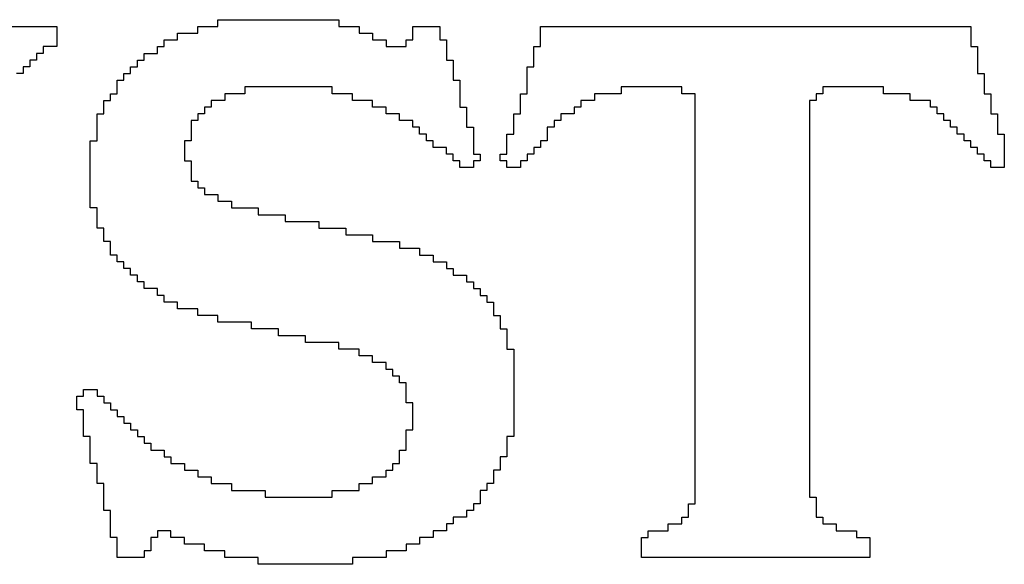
# Model space of a CAD drawing. Header units: inches. Extents: x -2.3 to 12.7, y -2.8 to 6.7.
# Tile 163 of 171: x 10.8177 to 10.9642, y -1.0079 to -0.9269. Entities that reach past the tile are written whole.
import ezdxf

# ---------------------------------------------------------------- set-up
doc = ezdxf.new("R2010")
doc.units = ezdxf.units.IN
doc.header["$MEASUREMENT"] = 0
doc.layers.add('M10 Fab Notes', color=56, linetype='Continuous')

msp = doc.modelspace()

# ---------------------------------------------------------------- linework, layer by layer
at = {"layer": 'M10 Fab Notes'}
for p, q in [((10.84724, -0.9279), (10.84724, -0.9269)), ((10.84724, -0.9269), (10.86524, -0.9269)), ((10.86524, -0.9269), (10.86524, -0.9279)), ((10.79924, -0.9279), (10.82324, -0.9279)), ((10.82324, -0.9279), (10.82324, -0.9289)), ((10.84424, -0.9289), (10.84424, -0.9279)), ((10.84424, -0.9279), (10.84724, -0.9279)), ((10.86524, -0.9279), (10.86824, -0.9279)), ((10.86824, -0.9279), (10.86824, -0.9289)), ((10.87624, -0.9289), (10.87624, -0.9279)), ((10.87624, -0.9279), (10.88024, -0.9279)), ((10.88024, -0.9279), (10.88024, -0.9289)), ((10.89524, -0.9289), (10.89524, -0.9279)), ((10.89524, -0.9279), (10.95924, -0.9279)), ((10.95924, -0.9279), (10.95924, -0.9289)), ((10.82324, -0.9289), (10.82324, -0.9299)), ((10.82324, -0.9299), (10.82324, -0.9309)), ((10.83924, -0.9309), (10.83924, -0.9299)), ((10.83924, -0.9299), (10.84124, -0.9299)), ((10.84124, -0.9299), (10.84124, -0.9289)), ((10.84124, -0.9289), (10.84424, -0.9289)), ((10.86824, -0.9289), (10.87024, -0.9289)), ((10.87024, -0.9289), (10.87024, -0.9299)), ((10.87024, -0.9299), (10.87224, -0.9299)), ((10.87224, -0.9299), (10.87224, -0.9309)), ((10.87524, -0.9309), (10.87524, -0.9299)), ((10.87524, -0.9299), (10.87624, -0.9299)), ((10.87624, -0.9299), (10.87624, -0.9289)), ((10.88024, -0.9289), (10.88024, -0.9299)), ((10.88024, -0.9299), (10.88124, -0.9299)), ((10.88124, -0.9299), (10.88124, -0.9309)), ((10.89524, -0.9299), (10.89524, -0.9289)), ((10.89524, -0.9309), (10.89524, -0.9299)), ((10.95924, -0.9289), (10.95924, -0.9299)), ((10.95924, -0.9299), (10.95924, -0.9309)), ((10.82324, -0.9309), (10.82124, -0.9309)), ((10.82124, -0.9309), (10.82124, -0.9319)), ((10.83824, -0.9319), (10.83824, -0.9309)), ((10.83824, -0.9309), (10.83924, -0.9309)), ((10.87224, -0.9309), (10.87524, -0.9309)), ((10.88124, -0.9309), (10.88124, -0.9319)), ((10.89424, -0.9319), (10.89424, -0.9309)), ((10.89424, -0.9309), (10.89524, -0.9309)), ((10.95924, -0.9309), (10.96024, -0.9309)), ((10.96024, -0.9309), (10.96024, -0.9319)), ((10.82024, -0.9329), (10.81924, -0.9329)), ((10.81924, -0.9329), (10.81924, -0.9339)), ((10.82124, -0.9319), (10.82024, -0.9319)), ((10.82024, -0.9319), (10.82024, -0.9329)), ((10.83524, -0.9339), (10.83524, -0.9329)), ((10.83524, -0.9329), (10.83624, -0.9329)), ((10.83624, -0.9329), (10.83624, -0.9319)), ((10.83624, -0.9319), (10.83824, -0.9319)), ((10.88124, -0.9319), (10.88124, -0.9329)), ((10.88124, -0.9329), (10.88224, -0.9329)), ((10.88224, -0.9329), (10.88224, -0.9339)), ((10.89424, -0.9329), (10.89424, -0.9319)), ((10.89424, -0.9339), (10.89424, -0.9329)), ((10.96024, -0.9319), (10.96024, -0.9329)), ((10.96024, -0.9329), (10.96024, -0.9339)), ((10.81924, -0.9339), (10.81824, -0.9339)), ((10.81824, -0.9339), (10.81824, -0.9349)), ((10.83424, -0.9349), (10.83424, -0.9339)), ((10.83424, -0.9339), (10.83524, -0.9339)), ((10.88224, -0.9339), (10.88224, -0.9349)), ((10.89324, -0.9349), (10.89324, -0.9339)), ((10.89324, -0.9339), (10.89424, -0.9339)), ((10.96024, -0.9339), (10.96024, -0.9349)), ((10.81824, -0.9349), (10.81724, -0.9349)), ((10.83224, -0.9369), (10.83224, -0.9359)), ((10.83224, -0.9359), (10.83324, -0.9359)), ((10.83324, -0.9359), (10.83324, -0.9349)), ((10.83324, -0.9349), (10.83424, -0.9349)), ((10.88224, -0.9349), (10.88224, -0.9359)), ((10.88224, -0.9359), (10.88324, -0.9359)), ((10.88324, -0.9359), (10.88324, -0.9369)), ((10.89324, -0.9359), (10.89324, -0.9349)), ((10.89324, -0.9369), (10.89324, -0.9359)), ((10.96024, -0.9349), (10.96124, -0.9349)), ((10.96124, -0.9349), (10.96124, -0.9359)), ((10.96124, -0.9359), (10.96124, -0.9369)), ((10.83224, -0.9379), (10.83224, -0.9369)), ((10.86424, -0.9369), (10.85124, -0.9369)), ((10.85124, -0.9369), (10.85124, -0.9379)), ((10.86424, -0.9379), (10.86424, -0.9369)), ((10.88324, -0.9369), (10.88324, -0.9379)), ((10.89324, -0.9379), (10.89324, -0.9369)), ((10.91624, -0.9369), (10.90724, -0.9369)), ((10.90724, -0.9369), (10.90724, -0.9379)), ((10.91624, -0.9379), (10.91624, -0.9369)), ((10.94624, -0.9369), (10.93724, -0.9369)), ((10.93724, -0.9369), (10.93724, -0.9379)), ((10.94624, -0.9379), (10.94624, -0.9369)), ((10.96124, -0.9369), (10.96124, -0.9379)), ((10.83024, -0.9399), (10.83024, -0.9389)), ((10.83024, -0.9389), (10.83124, -0.9389)), ((10.83124, -0.9389), (10.83124, -0.9379)), ((10.83124, -0.9379), (10.83224, -0.9379)), ((10.84824, -0.9389), (10.84624, -0.9389)), ((10.84624, -0.9389), (10.84624, -0.9399)), ((10.85124, -0.9379), (10.84824, -0.9379)), ((10.84824, -0.9379), (10.84824, -0.9389)), ((10.86724, -0.9379), (10.86424, -0.9379)), ((10.86724, -0.9389), (10.86724, -0.9379)), ((10.87024, -0.9389), (10.86724, -0.9389)), ((10.87024, -0.9399), (10.87024, -0.9389)), ((10.88324, -0.9379), (10.88324, -0.9389)), ((10.88324, -0.9389), (10.88324, -0.9399)), ((10.89224, -0.9389), (10.89224, -0.9379)), ((10.89224, -0.9379), (10.89324, -0.9379)), ((10.89224, -0.9399), (10.89224, -0.9389)), ((10.90324, -0.9389), (10.90124, -0.9389)), ((10.90124, -0.9389), (10.90124, -0.9399)), ((10.90724, -0.9379), (10.90324, -0.9379)), ((10.90324, -0.9379), (10.90324, -0.9389)), ((10.91824, -0.9379), (10.91624, -0.9379)), ((10.91824, -0.9389), (10.91824, -0.9379)), ((10.91824, -0.9399), (10.91824, -0.9389)), ((10.93624, -0.9389), (10.93524, -0.9389)), ((10.93524, -0.9389), (10.93524, -0.9399)), ((10.93724, -0.9379), (10.93624, -0.9379)), ((10.93624, -0.9379), (10.93624, -0.9389)), ((10.95024, -0.9379), (10.94624, -0.9379)), ((10.95024, -0.9389), (10.95024, -0.9379)), ((10.95324, -0.9389), (10.95024, -0.9389)), ((10.95324, -0.9399), (10.95324, -0.9389)), ((10.96124, -0.9379), (10.96224, -0.9379)), ((10.96224, -0.9379), (10.96224, -0.9389)), ((10.96224, -0.9389), (10.96224, -0.9399)), ((10.83024, -0.9409), (10.83024, -0.9399)), ((10.84624, -0.9399), (10.84524, -0.9399)), ((10.84524, -0.9399), (10.84524, -0.9409)), ((10.87224, -0.9399), (10.87024, -0.9399)), ((10.87224, -0.9409), (10.87224, -0.9399)), ((10.88324, -0.9399), (10.88424, -0.9399)), ((10.88424, -0.9399), (10.88424, -0.9409)), ((10.89224, -0.9409), (10.89224, -0.9399)), ((10.90124, -0.9399), (10.90024, -0.9399)), ((10.90024, -0.9399), (10.90024, -0.9409)), ((10.91824, -0.9409), (10.91824, -0.9399)), ((10.93524, -0.9399), (10.93524, -0.9409)), ((10.95424, -0.9399), (10.95324, -0.9399)), ((10.95424, -0.9409), (10.95424, -0.9399)), ((10.96224, -0.9399), (10.96224, -0.9409)), ((10.82924, -0.9419), (10.82924, -0.9409)), ((10.82924, -0.9409), (10.83024, -0.9409)), ((10.82924, -0.9429), (10.82924, -0.9419)), ((10.84424, -0.9419), (10.84324, -0.9419)), ((10.84324, -0.9419), (10.84324, -0.9429)), ((10.84524, -0.9409), (10.84424, -0.9409)), ((10.84424, -0.9409), (10.84424, -0.9419)), ((10.87424, -0.9409), (10.87224, -0.9409)), ((10.87424, -0.9419), (10.87424, -0.9409)), ((10.87624, -0.9419), (10.87424, -0.9419)), ((10.87624, -0.9429), (10.87624, -0.9419)), ((10.88424, -0.9409), (10.88424, -0.9419)), ((10.88424, -0.9419), (10.88424, -0.9429)), ((10.89124, -0.9419), (10.89124, -0.9409)), ((10.89124, -0.9409), (10.89224, -0.9409)), ((10.89124, -0.9429), (10.89124, -0.9419)), ((10.89824, -0.9419), (10.89724, -0.9419)), ((10.89724, -0.9419), (10.89724, -0.9429)), ((10.90024, -0.9409), (10.89824, -0.9409)), ((10.89824, -0.9409), (10.89824, -0.9419)), ((10.91824, -0.9419), (10.91824, -0.9409)), ((10.91824, -0.9429), (10.91824, -0.9419)), ((10.93524, -0.9409), (10.93524, -0.9419)), ((10.93524, -0.9419), (10.93524, -0.9429)), ((10.95524, -0.9409), (10.95424, -0.9409)), ((10.95524, -0.9419), (10.95524, -0.9409)), ((10.95624, -0.9419), (10.95524, -0.9419)), ((10.95624, -0.9429), (10.95624, -0.9419)), ((10.96224, -0.9409), (10.96324, -0.9409)), ((10.96324, -0.9409), (10.96324, -0.9419)), ((10.96324, -0.9419), (10.96324, -0.9429)), ((10.82924, -0.9439), (10.82924, -0.9429)), ((10.84324, -0.9429), (10.84324, -0.9439)), ((10.87724, -0.9429), (10.87624, -0.9429)), ((10.87724, -0.9439), (10.87724, -0.9429)), ((10.88424, -0.9429), (10.88524, -0.9429)), ((10.88524, -0.9429), (10.88524, -0.9439)), ((10.89124, -0.9439), (10.89124, -0.9429)), ((10.89724, -0.9429), (10.89624, -0.9429)), ((10.89624, -0.9429), (10.89624, -0.9439)), ((10.91824, -0.9439), (10.91824, -0.9429)), ((10.93524, -0.9429), (10.93524, -0.9439)), ((10.95724, -0.9429), (10.95624, -0.9429)), ((10.95724, -0.9439), (10.95724, -0.9429)), ((10.96324, -0.9429), (10.96324, -0.9439)), ((10.82824, -0.9459), (10.82824, -0.9449)), ((10.82824, -0.9449), (10.82924, -0.9449)), ((10.82924, -0.9449), (10.82924, -0.9439)), ((10.84324, -0.9449), (10.84224, -0.9449)), ((10.84224, -0.9449), (10.84224, -0.9459)), ((10.84324, -0.9439), (10.84324, -0.9449)), ((10.87824, -0.9439), (10.87724, -0.9439)), ((10.87824, -0.9449), (10.87824, -0.9439)), ((10.87924, -0.9449), (10.87824, -0.9449)), ((10.87924, -0.9459), (10.87924, -0.9449)), ((10.88524, -0.9439), (10.88524, -0.9449)), ((10.88524, -0.9449), (10.88524, -0.9459)), ((10.89024, -0.9449), (10.89024, -0.9439)), ((10.89024, -0.9439), (10.89124, -0.9439)), ((10.89024, -0.9459), (10.89024, -0.9449)), ((10.89624, -0.9449), (10.89524, -0.9449)), ((10.89524, -0.9449), (10.89524, -0.9459)), ((10.89624, -0.9439), (10.89624, -0.9449)), ((10.91824, -0.9449), (10.91824, -0.9439)), ((10.91824, -0.9459), (10.91824, -0.9449)), ((10.93524, -0.9439), (10.93524, -0.9449)), ((10.93524, -0.9449), (10.93524, -0.9459)), ((10.95824, -0.9439), (10.95724, -0.9439)), ((10.95824, -0.9449), (10.95824, -0.9439)), ((10.95924, -0.9449), (10.95824, -0.9449)), ((10.95924, -0.9459), (10.95924, -0.9449)), ((10.96324, -0.9439), (10.96424, -0.9439)), ((10.96424, -0.9439), (10.96424, -0.9449)), ((10.96424, -0.9449), (10.96424, -0.9459)), ((10.82824, -0.9469), (10.82824, -0.9459)), ((10.84224, -0.9459), (10.84224, -0.9469)), ((10.88124, -0.9459), (10.87924, -0.9459)), ((10.88124, -0.9469), (10.88124, -0.9459)), ((10.88524, -0.9459), (10.88524, -0.9469)), ((10.89024, -0.9469), (10.89024, -0.9459)), ((10.89524, -0.9459), (10.89424, -0.9459)), ((10.89424, -0.9459), (10.89424, -0.9469)), ((10.91824, -0.9469), (10.91824, -0.9459)), ((10.93524, -0.9459), (10.93524, -0.9469)), ((10.96024, -0.9459), (10.95924, -0.9459)), ((10.96024, -0.9469), (10.96024, -0.9459)), ((10.96424, -0.9459), (10.96424, -0.9469)), ((10.82824, -0.9479), (10.82824, -0.9469)), ((10.84224, -0.9469), (10.84224, -0.9479)), ((10.88224, -0.9469), (10.88124, -0.9469)), ((10.88224, -0.9479), (10.88224, -0.9469)), ((10.88524, -0.9469), (10.88624, -0.9469)), ((10.88624, -0.9469), (10.88624, -0.9479)), ((10.88924, -0.9479), (10.88924, -0.9469)), ((10.88924, -0.9469), (10.89024, -0.9469)), ((10.89424, -0.9469), (10.89324, -0.9469)), ((10.89324, -0.9469), (10.89324, -0.9479)), ((10.91824, -0.9479), (10.91824, -0.9469)), ((10.93524, -0.9469), (10.93524, -0.9479)), ((10.96124, -0.9469), (10.96024, -0.9469)), ((10.96124, -0.9479), (10.96124, -0.9469)), ((10.96424, -0.9469), (10.96424, -0.9479)), ((10.82824, -0.9489), (10.82824, -0.9479)), ((10.82824, -0.9499), (10.82824, -0.9489)), ((10.84224, -0.9479), (10.84324, -0.9479)), ((10.84324, -0.9479), (10.84324, -0.9489)), ((10.84324, -0.9489), (10.84324, -0.9499)), ((10.88324, -0.9479), (10.88224, -0.9479)), ((10.88324, -0.9489), (10.88324, -0.9479)), ((10.88524, -0.9489), (10.88324, -0.9489)), ((10.88624, -0.9479), (10.88524, -0.9479)), ((10.88524, -0.9479), (10.88524, -0.9489)), ((10.89024, -0.9479), (10.88924, -0.9479)), ((10.89024, -0.9489), (10.89024, -0.9479)), ((10.89224, -0.9489), (10.89024, -0.9489)), ((10.89324, -0.9479), (10.89224, -0.9479)), ((10.89224, -0.9479), (10.89224, -0.9489)), ((10.91824, -0.9489), (10.91824, -0.9479)), ((10.91824, -0.9499), (10.91824, -0.9489)), ((10.93524, -0.9479), (10.93524, -0.9489)), ((10.93524, -0.9489), (10.93524, -0.9499)), ((10.96224, -0.9479), (10.96124, -0.9479)), ((10.96224, -0.9489), (10.96224, -0.9479)), ((10.96424, -0.9489), (10.96224, -0.9489)), ((10.96424, -0.9479), (10.96424, -0.9489)), ((10.82824, -0.9509), (10.82824, -0.9499)), ((10.84324, -0.9499), (10.84324, -0.9509)), ((10.91824, -0.9509), (10.91824, -0.9499)), ((10.93524, -0.9499), (10.93524, -0.9509)), ((10.82824, -0.9519), (10.82824, -0.9509)), ((10.82824, -0.9529), (10.82824, -0.9519)), ((10.84324, -0.9509), (10.84424, -0.9509)), ((10.84424, -0.9509), (10.84424, -0.9519)), ((10.84424, -0.9519), (10.84524, -0.9519)), ((10.84524, -0.9519), (10.84524, -0.9529)), ((10.91824, -0.9519), (10.91824, -0.9509)), ((10.91824, -0.9529), (10.91824, -0.9519)), ((10.93524, -0.9509), (10.93524, -0.9519)), ((10.93524, -0.9519), (10.93524, -0.9529)), ((10.82824, -0.9539), (10.82824, -0.9529)), ((10.84524, -0.9529), (10.84724, -0.9529)), ((10.84724, -0.9529), (10.84724, -0.9539)), ((10.91824, -0.9539), (10.91824, -0.9529)), ((10.93524, -0.9529), (10.93524, -0.9539)), ((10.82824, -0.9549), (10.82824, -0.9539)), ((10.82924, -0.9549), (10.82824, -0.9549)), ((10.82924, -0.9559), (10.82924, -0.9549)), ((10.84724, -0.9539), (10.84924, -0.9539)), ((10.84924, -0.9539), (10.84924, -0.9549)), ((10.84924, -0.9549), (10.85324, -0.9549)), ((10.85324, -0.9549), (10.85324, -0.9559)), ((10.91824, -0.9549), (10.91824, -0.9539)), ((10.91824, -0.9559), (10.91824, -0.9549)), ((10.93524, -0.9539), (10.93524, -0.9549)), ((10.93524, -0.9549), (10.93524, -0.9559)), ((10.82924, -0.9569), (10.82924, -0.9559)), ((10.85324, -0.9559), (10.85724, -0.9559)), ((10.85724, -0.9559), (10.85724, -0.9569)), ((10.91824, -0.9569), (10.91824, -0.9559)), ((10.93524, -0.9559), (10.93524, -0.9569)), ((10.82924, -0.9579), (10.82924, -0.9569)), ((10.83024, -0.9579), (10.82924, -0.9579)), ((10.83024, -0.9589), (10.83024, -0.9579)), ((10.85724, -0.9569), (10.86224, -0.9569)), ((10.86224, -0.9569), (10.86224, -0.9579)), ((10.86224, -0.9579), (10.86624, -0.9579)), ((10.86624, -0.9579), (10.86624, -0.9589)), ((10.91824, -0.9579), (10.91824, -0.9569)), ((10.91824, -0.9589), (10.91824, -0.9579)), ((10.93524, -0.9569), (10.93524, -0.9579)), ((10.93524, -0.9579), (10.93524, -0.9589)), ((10.83024, -0.9599), (10.83024, -0.9589)), ((10.86624, -0.9589), (10.87024, -0.9589)), ((10.87024, -0.9589), (10.87024, -0.9599)), ((10.91824, -0.9599), (10.91824, -0.9589)), ((10.93524, -0.9589), (10.93524, -0.9599)), ((10.83124, -0.9599), (10.83024, -0.9599)), ((10.83124, -0.9609), (10.83124, -0.9599)), ((10.83124, -0.9619), (10.83124, -0.9609)), ((10.87024, -0.9599), (10.87424, -0.9599)), ((10.87424, -0.9599), (10.87424, -0.9609)), ((10.87424, -0.9609), (10.87724, -0.9609)), ((10.87724, -0.9609), (10.87724, -0.9619)), ((10.91824, -0.9609), (10.91824, -0.9599)), ((10.91824, -0.9619), (10.91824, -0.9609)), ((10.93524, -0.9599), (10.93524, -0.9609)), ((10.93524, -0.9609), (10.93524, -0.9619)), ((10.83224, -0.9619), (10.83124, -0.9619)), ((10.83224, -0.9629), (10.83224, -0.9619)), ((10.87724, -0.9619), (10.87924, -0.9619)), ((10.87924, -0.9619), (10.87924, -0.9629)), ((10.91824, -0.9629), (10.91824, -0.9619)), ((10.93524, -0.9619), (10.93524, -0.9629)), ((10.83324, -0.9629), (10.83224, -0.9629)), ((10.83324, -0.9639), (10.83324, -0.9629)), ((10.83424, -0.9639), (10.83324, -0.9639)), ((10.83424, -0.9649), (10.83424, -0.9639)), ((10.87924, -0.9629), (10.88124, -0.9629)), ((10.88124, -0.9629), (10.88124, -0.9639)), ((10.88124, -0.9639), (10.88224, -0.9639)), ((10.88224, -0.9639), (10.88224, -0.9649)), ((10.91824, -0.9639), (10.91824, -0.9629)), ((10.91824, -0.9649), (10.91824, -0.9639)), ((10.93524, -0.9629), (10.93524, -0.9639)), ((10.93524, -0.9639), (10.93524, -0.9649)), ((10.83524, -0.9649), (10.83424, -0.9649)), ((10.83524, -0.9659), (10.83524, -0.9649)), ((10.88224, -0.9649), (10.88424, -0.9649)), ((10.88424, -0.9649), (10.88424, -0.9659)), ((10.91824, -0.9659), (10.91824, -0.9649)), ((10.93524, -0.9649), (10.93524, -0.9659)), ((10.83624, -0.9659), (10.83524, -0.9659)), ((10.83624, -0.9669), (10.83624, -0.9659)), ((10.83824, -0.9669), (10.83624, -0.9669)), ((10.83824, -0.9679), (10.83824, -0.9669)), ((10.88424, -0.9659), (10.88524, -0.9659)), ((10.88524, -0.9659), (10.88524, -0.9669)), ((10.88524, -0.9669), (10.88624, -0.9669)), ((10.88624, -0.9669), (10.88624, -0.9679)), ((10.91824, -0.9669), (10.91824, -0.9659)), ((10.91824, -0.9679), (10.91824, -0.9669)), ((10.93524, -0.9659), (10.93524, -0.9669)), ((10.93524, -0.9669), (10.93524, -0.9679)), ((10.83924, -0.9679), (10.83824, -0.9679)), ((10.83924, -0.9689), (10.83924, -0.9679)), ((10.88624, -0.9679), (10.88724, -0.9679)), ((10.88724, -0.9679), (10.88724, -0.9689)), ((10.91824, -0.9689), (10.91824, -0.9679)), ((10.93524, -0.9679), (10.93524, -0.9689)), ((10.84124, -0.9689), (10.83924, -0.9689)), ((10.84124, -0.9699), (10.84124, -0.9689)), ((10.88724, -0.9689), (10.88824, -0.9689)), ((10.88824, -0.9689), (10.88824, -0.9699)), ((10.91824, -0.9699), (10.91824, -0.9689)), ((10.93524, -0.9689), (10.93524, -0.9699)), ((10.84424, -0.9699), (10.84124, -0.9699)), ((10.84424, -0.9709), (10.84424, -0.9699)), ((10.84724, -0.9709), (10.84424, -0.9709)), ((10.84724, -0.9719), (10.84724, -0.9709)), ((10.88824, -0.9699), (10.88824, -0.9709)), ((10.88824, -0.9709), (10.88924, -0.9709)), ((10.88924, -0.9709), (10.88924, -0.9719)), ((10.91824, -0.9709), (10.91824, -0.9699)), ((10.91824, -0.9719), (10.91824, -0.9709)), ((10.93524, -0.9699), (10.93524, -0.9709)), ((10.93524, -0.9709), (10.93524, -0.9719)), ((10.85224, -0.9719), (10.84724, -0.9719)), ((10.85224, -0.9729), (10.85224, -0.9719)), ((10.88924, -0.9719), (10.88924, -0.9729)), ((10.91824, -0.9729), (10.91824, -0.9719)), ((10.93524, -0.9719), (10.93524, -0.9729)), ((10.85624, -0.9729), (10.85224, -0.9729)), ((10.85624, -0.9739), (10.85624, -0.9729)), ((10.86024, -0.9739), (10.85624, -0.9739)), ((10.86024, -0.9749), (10.86024, -0.9739)), ((10.88924, -0.9729), (10.89024, -0.9729)), ((10.89024, -0.9729), (10.89024, -0.9739)), ((10.89024, -0.9739), (10.89024, -0.9749)), ((10.91824, -0.9739), (10.91824, -0.9729)), ((10.91824, -0.9749), (10.91824, -0.9739)), ((10.93524, -0.9729), (10.93524, -0.9739)), ((10.93524, -0.9739), (10.93524, -0.9749)), ((10.86524, -0.9749), (10.86024, -0.9749)), ((10.86524, -0.9759), (10.86524, -0.9749)), ((10.89024, -0.9749), (10.89024, -0.9759)), ((10.91824, -0.9759), (10.91824, -0.9749)), ((10.93524, -0.9749), (10.93524, -0.9759)), ((10.86824, -0.9759), (10.86524, -0.9759)), ((10.86824, -0.9769), (10.86824, -0.9759)), ((10.87024, -0.9769), (10.86824, -0.9769)), ((10.87024, -0.9779), (10.87024, -0.9769)), ((10.89024, -0.9759), (10.89124, -0.9759)), ((10.89124, -0.9759), (10.89124, -0.9769)), ((10.89124, -0.9769), (10.89124, -0.9779)), ((10.91824, -0.9769), (10.91824, -0.9759)), ((10.91824, -0.9779), (10.91824, -0.9769)), ((10.93524, -0.9759), (10.93524, -0.9769)), ((10.93524, -0.9769), (10.93524, -0.9779)), ((10.87224, -0.9779), (10.87024, -0.9779)), ((10.87224, -0.9789), (10.87224, -0.9779)), ((10.89124, -0.9779), (10.89124, -0.9789)), ((10.91824, -0.9789), (10.91824, -0.9779)), ((10.93524, -0.9779), (10.93524, -0.9789)), ((10.87324, -0.9789), (10.87224, -0.9789)), ((10.87324, -0.9799), (10.87324, -0.9789)), ((10.87424, -0.9799), (10.87324, -0.9799)), ((10.87424, -0.9809), (10.87424, -0.9799)), ((10.89124, -0.9789), (10.89124, -0.9799)), ((10.89124, -0.9799), (10.89124, -0.9809)), ((10.91824, -0.9799), (10.91824, -0.9789)), ((10.91824, -0.9809), (10.91824, -0.9799)), ((10.93524, -0.9789), (10.93524, -0.9799)), ((10.93524, -0.9799), (10.93524, -0.9809)), ((10.87524, -0.9809), (10.87424, -0.9809)), ((10.87524, -0.9819), (10.87524, -0.9809)), ((10.89124, -0.9809), (10.89124, -0.9819)), ((10.91824, -0.9819), (10.91824, -0.9809)), ((10.93524, -0.9809), (10.93524, -0.9819)), ((10.82624, -0.9839), (10.82624, -0.9829)), ((10.82624, -0.9829), (10.82724, -0.9829)), ((10.82724, -0.9829), (10.82724, -0.9819)), ((10.82724, -0.9819), (10.82924, -0.9819)), ((10.82924, -0.9819), (10.82924, -0.9829)), ((10.82924, -0.9829), (10.83024, -0.9829)), ((10.83024, -0.9829), (10.83024, -0.9839)), ((10.87524, -0.9829), (10.87524, -0.9819)), ((10.87524, -0.9839), (10.87524, -0.9829)), ((10.89124, -0.9819), (10.89124, -0.9829)), ((10.89124, -0.9829), (10.89124, -0.9839)), ((10.91824, -0.9829), (10.91824, -0.9819)), ((10.91824, -0.9839), (10.91824, -0.9829)), ((10.93524, -0.9819), (10.93524, -0.9829)), ((10.93524, -0.9829), (10.93524, -0.9839)), ((10.82624, -0.9849), (10.82624, -0.9839)), ((10.83024, -0.9839), (10.83124, -0.9839)), ((10.83124, -0.9839), (10.83124, -0.9849)), ((10.87624, -0.9839), (10.87524, -0.9839)), ((10.87624, -0.9849), (10.87624, -0.9839)), ((10.89124, -0.9839), (10.89124, -0.9849)), ((10.91824, -0.9849), (10.91824, -0.9839)), ((10.93524, -0.9839), (10.93524, -0.9849)), ((10.82724, -0.9849), (10.82624, -0.9849)), ((10.82724, -0.9859), (10.82724, -0.9849)), ((10.82724, -0.9869), (10.82724, -0.9859)), ((10.83124, -0.9849), (10.83224, -0.9849)), ((10.83224, -0.9849), (10.83224, -0.9859)), ((10.83224, -0.9859), (10.83324, -0.9859)), ((10.83324, -0.9859), (10.83324, -0.9869)), ((10.87624, -0.9859), (10.87624, -0.9849)), ((10.87624, -0.9869), (10.87624, -0.9859)), ((10.89124, -0.9849), (10.89124, -0.9859)), ((10.89124, -0.9859), (10.89124, -0.9869)), ((10.91824, -0.9859), (10.91824, -0.9849)), ((10.91824, -0.9869), (10.91824, -0.9859)), ((10.93524, -0.9849), (10.93524, -0.9859)), ((10.93524, -0.9859), (10.93524, -0.9869)), ((10.82724, -0.9879), (10.82724, -0.9869)), ((10.83324, -0.9869), (10.83424, -0.9869)), ((10.83424, -0.9869), (10.83424, -0.9879)), ((10.87624, -0.9879), (10.87624, -0.9869)), ((10.89124, -0.9869), (10.89124, -0.9879)), ((10.91824, -0.9879), (10.91824, -0.9869)), ((10.93524, -0.9869), (10.93524, -0.9879)), ((10.82724, -0.9889), (10.82724, -0.9879)), ((10.83424, -0.9879), (10.83524, -0.9879)), ((10.83524, -0.9879), (10.83524, -0.9889)), ((10.87524, -0.9889), (10.87524, -0.9879)), ((10.87524, -0.9879), (10.87624, -0.9879)), ((10.89124, -0.9879), (10.89124, -0.9889)), ((10.91824, -0.9889), (10.91824, -0.9879)), ((10.93524, -0.9879), (10.93524, -0.9889)), ((10.82824, -0.9889), (10.82724, -0.9889)), ((10.82824, -0.9899), (10.82824, -0.9889)), ((10.82824, -0.9909), (10.82824, -0.9899)), ((10.83524, -0.9889), (10.83624, -0.9889)), ((10.83624, -0.9889), (10.83624, -0.9899)), ((10.83624, -0.9899), (10.83724, -0.9899)), ((10.83724, -0.9899), (10.83724, -0.9909)), ((10.87524, -0.9899), (10.87524, -0.9889)), ((10.87524, -0.9909), (10.87524, -0.9899)), ((10.89124, -0.9889), (10.89024, -0.9889)), ((10.89024, -0.9889), (10.89024, -0.9899)), ((10.89024, -0.9899), (10.89024, -0.9909)), ((10.91824, -0.9899), (10.91824, -0.9889)), ((10.91824, -0.9909), (10.91824, -0.9899)), ((10.93524, -0.9889), (10.93524, -0.9899)), ((10.93524, -0.9899), (10.93524, -0.9909)), ((10.82824, -0.9919), (10.82824, -0.9909)), ((10.83724, -0.9909), (10.83924, -0.9909)), ((10.83924, -0.9909), (10.83924, -0.9919)), ((10.87424, -0.9919), (10.87424, -0.9909)), ((10.87424, -0.9909), (10.87524, -0.9909)), ((10.89024, -0.9909), (10.89024, -0.9919)), ((10.91824, -0.9919), (10.91824, -0.9909)), ((10.93524, -0.9909), (10.93524, -0.9919)), ((10.82824, -0.9929), (10.82824, -0.9919)), ((10.82924, -0.9929), (10.82824, -0.9929)), ((10.82924, -0.9939), (10.82924, -0.9929)), ((10.83924, -0.9919), (10.84024, -0.9919)), ((10.84024, -0.9919), (10.84024, -0.9929)), ((10.84024, -0.9929), (10.84224, -0.9929)), ((10.84224, -0.9929), (10.84224, -0.9939)), ((10.87324, -0.9939), (10.87324, -0.9929)), ((10.87324, -0.9929), (10.87424, -0.9929)), ((10.87424, -0.9929), (10.87424, -0.9919)), ((10.89024, -0.9919), (10.88924, -0.9919)), ((10.88924, -0.9919), (10.88924, -0.9929)), ((10.88924, -0.9929), (10.88924, -0.9939)), ((10.91824, -0.9929), (10.91824, -0.9919)), ((10.91824, -0.9939), (10.91824, -0.9929)), ((10.93524, -0.9919), (10.93524, -0.9929)), ((10.93524, -0.9929), (10.93524, -0.9939)), ((10.82924, -0.9949), (10.82924, -0.9939)), ((10.84224, -0.9939), (10.84424, -0.9939)), ((10.84424, -0.9939), (10.84424, -0.9949)), ((10.87224, -0.9949), (10.87224, -0.9939)), ((10.87224, -0.9939), (10.87324, -0.9939)), ((10.88924, -0.9939), (10.88824, -0.9939)), ((10.88824, -0.9939), (10.88824, -0.9949)), ((10.91824, -0.9949), (10.91824, -0.9939)), ((10.93524, -0.9939), (10.93524, -0.9949)), ((10.82924, -0.9959), (10.82924, -0.9949)), ((10.83024, -0.9959), (10.82924, -0.9959)), ((10.83024, -0.9969), (10.83024, -0.9959)), ((10.84424, -0.9949), (10.84624, -0.9949)), ((10.84624, -0.9949), (10.84624, -0.9959)), ((10.84624, -0.9959), (10.84924, -0.9959)), ((10.84924, -0.9959), (10.84924, -0.9969)), ((10.86824, -0.9969), (10.86824, -0.9959)), ((10.86824, -0.9959), (10.87024, -0.9959)), ((10.87024, -0.9959), (10.87024, -0.9949)), ((10.87024, -0.9949), (10.87224, -0.9949)), ((10.88824, -0.9959), (10.88724, -0.9959)), ((10.88724, -0.9959), (10.88724, -0.9969)), ((10.88824, -0.9949), (10.88824, -0.9959)), ((10.91824, -0.9959), (10.91824, -0.9949)), ((10.91824, -0.9969), (10.91824, -0.9959)), ((10.93524, -0.9949), (10.93524, -0.9959)), ((10.93524, -0.9959), (10.93524, -0.9969)), ((10.83024, -0.9979), (10.83024, -0.9969)), ((10.84924, -0.9969), (10.85424, -0.9969)), ((10.85424, -0.9969), (10.85424, -0.9979)), ((10.86424, -0.9979), (10.86424, -0.9969)), ((10.86424, -0.9969), (10.86824, -0.9969)), ((10.88724, -0.9969), (10.88624, -0.9969)), ((10.88624, -0.9969), (10.88624, -0.9979)), ((10.91824, -0.9979), (10.91824, -0.9969)), ((10.93524, -0.9969), (10.93524, -0.9979)), ((10.83024, -0.9989), (10.83024, -0.9979)), ((10.83024, -0.9999), (10.83024, -0.9989)), ((10.85424, -0.9979), (10.86424, -0.9979)), ((10.88624, -0.9989), (10.88524, -0.9989)), ((10.88524, -0.9989), (10.88524, -0.9999)), ((10.88624, -0.9979), (10.88624, -0.9989)), ((10.91724, -0.9999), (10.91724, -0.9989)), ((10.91724, -0.9989), (10.91824, -0.9989)), ((10.91824, -0.9989), (10.91824, -0.9979)), ((10.93524, -0.9979), (10.93624, -0.9979)), ((10.93624, -0.9979), (10.93624, -0.9989)), ((10.93624, -0.9989), (10.93624, -0.9999)), ((10.83124, -0.9999), (10.83024, -0.9999)), ((10.83124, -1.0009), (10.83124, -0.9999)), ((10.88524, -0.9999), (10.88424, -0.9999)), ((10.88424, -0.9999), (10.88424, -1.0009)), ((10.91724, -1.0009), (10.91724, -0.9999)), ((10.93624, -0.9999), (10.93624, -1.0009)), ((10.83124, -1.0019), (10.83124, -1.0009)), ((10.83124, -1.0029), (10.83124, -1.0019)), ((10.88224, -1.0019), (10.88124, -1.0019)), ((10.88124, -1.0019), (10.88124, -1.0029)), ((10.88424, -1.0009), (10.88224, -1.0009)), ((10.88224, -1.0009), (10.88224, -1.0019)), ((10.91424, -1.0029), (10.91424, -1.0019)), ((10.91424, -1.0019), (10.91624, -1.0019)), ((10.91624, -1.0019), (10.91624, -1.0009)), ((10.91624, -1.0009), (10.91724, -1.0009)), ((10.93624, -1.0009), (10.93724, -1.0009)), ((10.93724, -1.0009), (10.93724, -1.0019)), ((10.93724, -1.0019), (10.93924, -1.0019)), ((10.93924, -1.0019), (10.93924, -1.0029)), ((10.83124, -1.0039), (10.83124, -1.0029)), ((10.84024, -1.0029), (10.83824, -1.0029)), ((10.83824, -1.0029), (10.83824, -1.0039)), ((10.84024, -1.0039), (10.84024, -1.0029)), ((10.88124, -1.0029), (10.87924, -1.0029)), ((10.87924, -1.0029), (10.87924, -1.0039)), ((10.91124, -1.0039), (10.91124, -1.0029)), ((10.91124, -1.0029), (10.91424, -1.0029)), ((10.93924, -1.0029), (10.94224, -1.0029)), ((10.94224, -1.0029), (10.94224, -1.0039)), ((10.83224, -1.0039), (10.83124, -1.0039)), ((10.83224, -1.0049), (10.83224, -1.0039)), ((10.83224, -1.0059), (10.83224, -1.0049)), ((10.83824, -1.0039), (10.83724, -1.0039)), ((10.83724, -1.0039), (10.83724, -1.0049)), ((10.83724, -1.0049), (10.83724, -1.0059)), ((10.84224, -1.0039), (10.84024, -1.0039)), ((10.84224, -1.0049), (10.84224, -1.0039)), ((10.84524, -1.0049), (10.84224, -1.0049)), ((10.84524, -1.0059), (10.84524, -1.0049)), ((10.87724, -1.0049), (10.87524, -1.0049)), ((10.87524, -1.0049), (10.87524, -1.0059)), ((10.87924, -1.0039), (10.87724, -1.0039)), ((10.87724, -1.0039), (10.87724, -1.0049)), ((10.91024, -1.0049), (10.91024, -1.0039)), ((10.91024, -1.0039), (10.91124, -1.0039)), ((10.91024, -1.0059), (10.91024, -1.0049)), ((10.94224, -1.0039), (10.94424, -1.0039)), ((10.94424, -1.0039), (10.94424, -1.0049)), ((10.94424, -1.0049), (10.94424, -1.0059)), ((10.83224, -1.0069), (10.83224, -1.0059)), ((10.83724, -1.0059), (10.83624, -1.0059)), ((10.83624, -1.0059), (10.83624, -1.0069)), ((10.84824, -1.0059), (10.84524, -1.0059)), ((10.84824, -1.0069), (10.84824, -1.0059)), ((10.87524, -1.0059), (10.87224, -1.0059)), ((10.87224, -1.0059), (10.87224, -1.0069)), ((10.91024, -1.0069), (10.91024, -1.0059)), ((10.94424, -1.0059), (10.94424, -1.0069)), ((10.83624, -1.0069), (10.83224, -1.0069)), ((10.85324, -1.0069), (10.84824, -1.0069)), ((10.85324, -1.0079), (10.85324, -1.0069)), ((10.86724, -1.0079), (10.85324, -1.0079)), ((10.87224, -1.0069), (10.86724, -1.0069)), ((10.86724, -1.0069), (10.86724, -1.0079)), ((10.94424, -1.0069), (10.91024, -1.0069))]:
    msp.add_line(p, q, dxfattribs=at)

doc.saveas('drawing.dxf')
